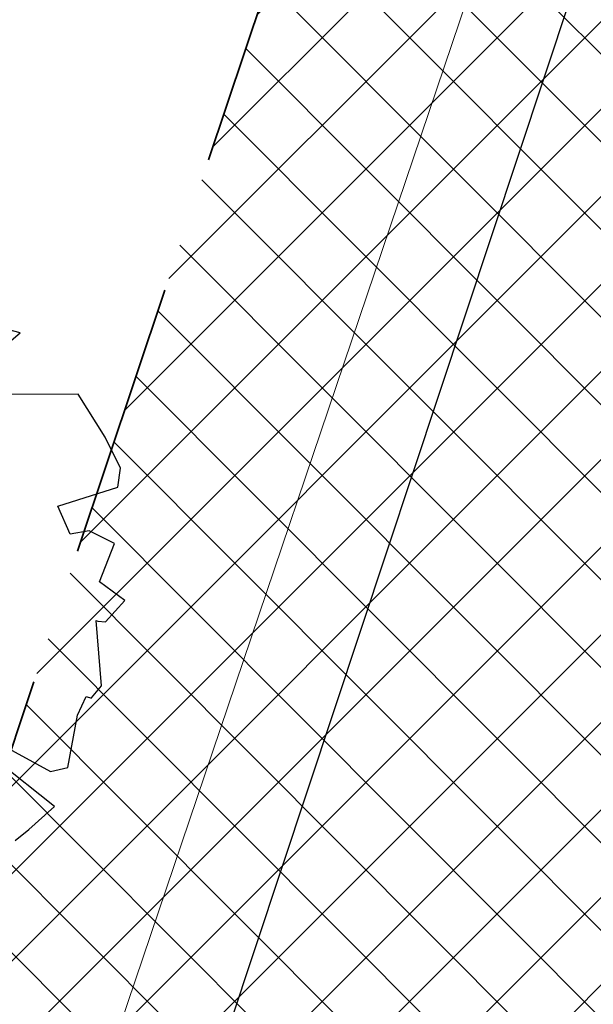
# Model space of a CAD drawing. Header units: metres. Extents: x 6599594 to 6600699, y 5687867 to 5691114.
# Tile 205 of 256: x 6599958.68 to 6599960.76, y 5688901.79 to 5688905.36. Entities that reach past the tile are written whole.
import ezdxf

# ---------------------------------------------------------------- set-up
doc = ezdxf.new("R2010")
doc.units = ezdxf.units.M
doc.header["$MEASUREMENT"] = 0
for name, pattern in [('1', [0]), ('BUG', [1.5, 1, -0.5]), ('GUK', [2, 1.5, -0.5]), ('GUZ', [1, 0.5, -0.5])]:
    doc.linetypes.add(name, pattern=pattern)
for name, color, linetype, lineweight in [('_kolor chodnik', 50, '1', 5), ('_kolor jezdnia', 4, '1', 0), ('_kolor pobocze', 211, '1', 5), ('_kolor zjazdy kostka', 7, '1', 5), ('_kolor ścieżka @ 1', 10, '1', 0), ('_nasadzenia', 72, 'BUG', 30), ('_obrzeze', 10, 'BUG', 35), ('Dzialki', 130, '1', 30), ('Kontury', 252, 'GUK', 9), ('OT_Komunikacja', 7, 'CONTINUOUS', 0), ('Uzytki', 252, 'GUZ', 9)]:
    doc.layers.add(name, color=color, linetype=linetype, lineweight=lineweight)
doc.layers.add('RS-drzewa projektowane', color=7, linetype='CONTINUOUS')
pattern_1 = [(45, (0, 0), (-0.1414213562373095, 0.1414213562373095), []), (135, (0, 0), (-0.1414213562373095, -0.1414213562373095), [])]

# ---------------------------------------------------------------- blocks, each defined once
blk = doc.blocks.new('d2')
at = {"layer": '_nasadzenia'}
for p, q in [((-293017.7984534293, 28215.74964162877), (-293018.0871430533, 28215.82655175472)), ((-293018.1938077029, 28215.40966504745), (-293017.7984534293, 28215.74964162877)), ((-293017.4792267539, 28215.41244162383), (-293018.1938077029, 28215.40966504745)), ((-293017.3314917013, 28215.17728852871), (-293017.4792267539, 28215.41244162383)), ((-293017.2482667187, 28215.00762989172), (-293017.3314917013, 28215.17728852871)), ((-293017.262052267, 28214.90370684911), (-293017.2482667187, 28215.00762989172)), ((-293017.5911168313, 28214.7988722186), (-293017.262052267, 28214.90370684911)), ((-293017.5240193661, 28214.64558719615), (-293017.5911168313, 28214.7988722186)), ((-293017.4198706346, 28214.66431921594), (-293017.5240193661, 28214.64558719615)), ((-293017.2806340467, 28214.59501953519), (-293017.4198706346, 28214.66431921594)), ((-293017.3634804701, 28214.38433277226), (-293017.2806340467, 28214.59501953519)), ((-293017.2244893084, 28214.28252699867), (-293017.3634804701, 28214.38433277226)), ((-293017.3293743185, 28214.16627670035), (-293017.2244893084, 28214.28252699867)), ((-293017.3515251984, 28213.81535557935), (-293017.3813259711, 28214.17316373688)), ((-293017.3813259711, 28214.17316373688), (-293017.3716003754, 28214.16984078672)), ((-293017.3716003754, 28214.16984078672), (-293017.3293743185, 28214.16627670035)), ((-293017.4071456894, 28213.74987151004), (-293017.3515251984, 28213.81535557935)), ((-293018.340181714, 28213.73353405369), (-293017.6313377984, 28213.34606689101)), ((-293017.6100354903, 28213.15411214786), (-293018.340181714, 28213.73353405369)), ((-293017.4827541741, 28213.65378966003), (-293017.4364681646, 28213.75747156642)), ((-293017.4364681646, 28213.75747156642), (-293017.4072913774, 28213.74750271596)), ((-293017.5369146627, 28213.36812186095), (-293017.4827541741, 28213.65378966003)), ((-293017.6313377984, 28213.34606689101), (-293017.5369146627, 28213.36812186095)), ((-293017.7507446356, 28213.02837527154), (-293017.6100354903, 28213.15411214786)), ((-293017.8259620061, 28212.96716830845), (-293017.7507446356, 28213.02837527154))]:
    blk.add_line(p, q, dxfattribs=at)

msp = doc.modelspace()

# ---------------------------------------------------------------- hatches: boundary and pattern name
at = {"layer": '_kolor chodnik'}
h = msp.add_hatch(dxfattribs=at)
h.set_pattern_fill('ANSI37', color=256, scale=1.6)
h.set_pattern_definition(pattern_1)
h.paths.add_polyline_path([(6599849.938171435, 5688542.085872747), (6599852.232147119, 5688548.938742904), (6599853.573135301, 5688548.489851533), (6599853.827082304, 5688549.248475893), (6599851.793849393, 5688549.929093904), (6599849.895278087, 5688548.982823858), (6599847.823506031, 5688542.793750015)])
edge = h.paths.add_edge_path()
edge.add_line((6600018.106075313, 5689087.454911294), (6600022.42781917, 5689091.229234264))
edge.add_line((6600022.42781917, 5689091.229234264), (6600020.233254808, 5689093.742094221))
edge.add_line((6600020.233254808, 5689093.742094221), (6600017.159471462, 5689091.057656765))
edge.add_arc((6600023.275194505, 5689085.385140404), 8.34143334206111, 137.1531558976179, 148.8016577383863)
edge.add_line((6600016.140105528, 5689089.706021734), (6600018.106075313, 5689087.454911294))
h.paths.add_polyline_path([(6600038.501784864, 5689187.59229436), (6600037.906968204, 5689187.700586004), (6600037.638296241, 5689186.224843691), (6600038.240083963, 5689186.115282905)])
h.paths.add_polyline_path([(6600069.098302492, 5689360.276020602), (6600068.321239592, 5689360.413462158), (6600068.064048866, 5689358.936495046), (6600068.836639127, 5689358.799546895)])
h.paths.add_polyline_path([(6600082.393785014, 5689362.950258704), (6600082.941124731, 5689366.103121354), (6600081.481377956, 5689366.361351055), (6600080.923159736, 5689363.210828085)])
h.paths.add_polyline_path([(6600074.022236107, 5689388.065861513), (6600072.983907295, 5689388.249860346), (6600072.723374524, 5689386.772538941), (6600073.760538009, 5689386.588865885)])
h.paths.add_polyline_path([(6600105.602402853, 5689486.45426531), (6600106.738797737, 5689489.760539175), (6600105.28818975, 5689490.281952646), (6600104.132785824, 5689486.965912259)])
h.paths.add_polyline_path([(6600132.519778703, 5689678.737346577), (6600131.636986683, 5689678.922259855), (6600131.330470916, 5689677.453953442), (6600132.212256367, 5689677.269208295)])
h.paths.add_polyline_path([(6600156.649397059, 5689798.7449027), (6600156.48800471, 5689797.95886096), (6600157.450195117, 5689797.757316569), (6600157.615023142, 5689798.542205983)])
h.paths.add_polyline_path([(6600189.055358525, 5689948.643107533), (6600187.902868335, 5689948.884512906), (6600187.600024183, 5689947.417400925), (6600188.748131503, 5689947.176379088)])
edge = h.paths.add_edge_path()
edge.add_line((6600204.459383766, 5690032.969035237), (6600204.153258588, 5690031.227801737))
edge.add_arc((6600202.328347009, 5690027.299936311), 4.331100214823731, 41.853001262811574, 65.08011546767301, ccw=False)
edge.add_arc((6600032.903931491, 5690051.979071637), 174.020003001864, 352.8070218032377, 353.495463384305)
edge.add_arc((6600202.372679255, 5690027.343587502), 5.999999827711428, 55.12102442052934, 69.64815978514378)
edge = h.paths.add_edge_path()
edge.add_line((6600205.046027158, 5690040.265402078), (6600204.972740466, 5690038.483452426))
edge.add_arc((6600203.986269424, 5690044.401803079), 5.999999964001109, 279.4630688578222, 294.9140560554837)
edge.add_line((6600206.513819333, 5690038.960158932), (6600206.607027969, 5690041.030672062))
edge.add_arc((6600203.986269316, 5690044.401803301), 4.270000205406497, 284.3702444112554, 307.86193139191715, ccw=False)
edge = h.paths.add_edge_path()
edge.add_arc((6600203.547470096, 5690044.558759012), 6.446878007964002, 324.43500910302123, 356.20133685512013, ccw=False)
edge.add_arc((6600203.986269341, 5690044.401803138), 6.000000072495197, 323.2169970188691, 357.4193489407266)
h.paths.add_polyline_path([(6600208.910055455, 5690121.713696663), (6600208.146285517, 5690121.748120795), (6600207.125602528, 5690121.794124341), (6600209.971605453, 5690121.665851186)])
edge = h.paths.add_edge_path()
edge.add_line((6600238.769818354, 5690481.648294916), (6600240.338176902, 5690490.87374652))
edge.add_line((6600240.338176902, 5690490.87374652), (6600241.251295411, 5690510.829461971))
edge.add_line((6600241.251295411, 5690510.829461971), (6600239.524022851, 5690510.928942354))
edge.add_line((6600239.524022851, 5690510.928942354), (6600238.633343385, 5690491.167757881))
edge.add_line((6600238.633343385, 5690491.167757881), (6600234.579716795, 5690467.661262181))
edge.add_line((6600234.579716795, 5690467.661262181), (6600234.449796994, 5690464.966873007))
edge.add_arc((6600242.443669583, 5690464.607462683), 8.001948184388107, 177.4256737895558, 268.2543056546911)
edge.add_line((6600242.199903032, 5690456.609228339), (6600242.216657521, 5690457.359274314))
edge.add_line((6600242.216657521, 5690457.359274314), (6600242.305257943, 5690458.836738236))
edge.add_arc((6600242.444504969, 5690464.607952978), 5.772894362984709, 177.0298084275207, 268.6178439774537, ccw=False)
edge.add_line((6600236.679365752, 5690464.907083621), (6600236.951876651, 5690470.95443634))
edge.add_line((6600236.951876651, 5690470.95443634), (6600238.15078669, 5690478.210832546))
edge.add_line((6600238.15078669, 5690478.210832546), (6600238.769818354, 5690481.648294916))
h.paths.add_polyline_path([(6600238.769818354, 5690481.648294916), (6600238.15078669, 5690478.210832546), (6600239.670056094, 5690477.930590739), (6600240.266710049, 5690481.376366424)])
edge = h.paths.add_edge_path()
edge.add_line((6600223.366500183, 5690460.339976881), (6600223.278629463, 5690457.997544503))
edge.add_arc((6600220.967166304, 5690465.656339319), 7.999999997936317, 286.7940807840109, 300.2738222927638)
edge.add_line((6600225.000231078, 5690458.747331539), (6600225.240084, 5690461.623695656))
edge.add_arc((6600221.105749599, 5690465.648640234), 5.76999998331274, 293.06724424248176, 315.7681070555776, ccw=False)
edge = h.paths.add_edge_path()
edge.add_arc((6600220.025145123, 5690444.676291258), 5.770000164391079, 37.996647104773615, 59.94382588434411, ccw=False)
edge.add_line((6600224.572175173, 5690448.22839199), (6600224.817793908, 5690451.081798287))
edge.add_arc((6600220.025145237, 5690444.676291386), 7.999999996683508, 53.19588653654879, 68.15166733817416)
edge.add_line((6600223.00235276, 5690452.101669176), (6600222.91504296, 5690449.670427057))
edge = h.paths.add_edge_path()
edge.add_arc((6600221.105749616, 5690465.648640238), 7.999999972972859, 328.0222308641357, 357.0132597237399)
edge.add_line((6600229.094882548, 5690465.23180147), (6600229.218816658, 5690467.593604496))
edge.add_line((6600229.218816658, 5690467.593604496), (6600228.218919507, 5690467.645774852))
edge.add_line((6600228.218919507, 5690467.645774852), (6600227.891778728, 5690461.411918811))
h.paths.add_polyline_path([(6600200.980142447, 5690012.236744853), (6600202.317278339, 5690011.956662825), (6600202.522293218, 5690012.935421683), (6600201.182321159, 5690013.216097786)])
h.paths.add_polyline_path([(6600196.457878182, 5689983.98337835), (6600195.202332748, 5689984.246370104), (6600194.899091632, 5689982.777335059), (6600196.150355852, 5689982.515240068)])
edge = h.paths.add_edge_path()
edge.add_line((6600112.305909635, 5689517.991018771), (6600112.691041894, 5689519.807934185))
edge.add_line((6600112.691041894, 5689519.807934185), (6600113.245521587, 5689522.423769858))
edge.add_line((6600113.245521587, 5689522.423769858), (6600111.553124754, 5689522.782507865))
edge.add_line((6600111.553124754, 5689522.782507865), (6600107.405864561, 5689503.21722655))
edge.add_line((6600107.405864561, 5689503.21722655), (6600099.494506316, 5689480.361667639))
edge.add_line((6600099.494506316, 5689480.361667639), (6600099.182814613, 5689478.891218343))
edge.add_arc((6600107.008997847, 5689477.232359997), 8.000059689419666, 168.0325629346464, 257.7529108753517)
edge.add_line((6600105.311960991, 5689469.414366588), (6600105.784990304, 5689471.593619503))
edge.add_arc((6600107.008927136, 5689477.232314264), 5.769999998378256, 168.0321375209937, 257.7533362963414, ccw=False)
edge.add_line((6600101.364343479, 5689478.42879883), (6600101.647245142, 5689479.76342708))
edge.add_line((6600101.647245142, 5689479.76342708), (6600104.132785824, 5689486.965912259))
edge.add_line((6600104.132785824, 5689486.965912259), (6600105.28818975, 5689490.281952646))
edge.add_line((6600105.28818975, 5689490.281952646), (6600108.240043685, 5689498.809726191))
edge.add_line((6600108.240043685, 5689498.809726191), (6600112.305909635, 5689517.991018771))
h.paths.add_polyline_path([(6600136.009573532, 5689645.499114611), (6600138.333647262, 5689645.012304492), (6600138.661671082, 5689646.578318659), (6600134.869459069, 5689647.372651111)])
at = {"layer": '_kolor jezdnia'}
h = msp.add_hatch(dxfattribs=at)
h.set_pattern_fill('ANSI37', color=4, scale=3.5)
h.set_pattern_definition([(45, (0, 0), (-0.3093592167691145, 0.3093592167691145), []), (135, (0, 0), (-0.3093592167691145, -0.3093592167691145), [])])
edge = h.paths.add_edge_path()
edge.add_line((6599833.066047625, 5688539.933393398), (6599850.649511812, 5688527.983462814))
edge.add_arc((6599857.337592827, 5688536.653968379), 10.95025544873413, 169.5012687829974, 232.3548431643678, ccw=False)
edge.add_arc((6599858.085851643, 5688536.618142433), 11.69295282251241, 162.2507788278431, 169.9967502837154, ccw=False)
edge.add_line((6599846.949484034, 5688540.182754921), (6599847.823506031, 5688542.793750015))
edge.add_line((6599847.823506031, 5688542.793750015), (6599849.895278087, 5688548.982823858))
edge.add_line((6599849.895278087, 5688548.982823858), (6599852.434748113, 5688556.56906746))
edge.add_line((6599852.434748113, 5688556.56906746), (6599928.48625871, 5688783.760284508))
edge.add_line((6599928.48625871, 5688783.760284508), (6599931.025728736, 5688791.34652811))
edge.add_line((6599931.025728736, 5688791.34652811), (6599996.657773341, 5688987.411326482))
edge.add_line((6599996.657773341, 5688987.411326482), (6599999.197243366, 5688994.997570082))
edge.add_line((6599999.197243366, 5688994.997570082), (6600021.930100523, 5689062.908193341))
edge.add_line((6600021.930100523, 5689062.908193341), (6600017.620224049, 5689067.371531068))
edge.add_line((6600017.620224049, 5689067.371531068), (6600016.714558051, 5689064.654078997))
edge.add_line((6600016.714558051, 5689064.654078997), (6600012.423620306, 5689051.835617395))
edge.add_line((6600012.423620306, 5689051.835617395), (6600009.884150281, 5689044.249373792))
edge.add_line((6600009.884150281, 5689044.249373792), (6599977.53516164, 5688947.612159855))
edge.add_line((6599977.53516164, 5688947.612159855), (6599974.995691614, 5688940.025916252))
edge.add_line((6599974.995691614, 5688940.025916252), (6599942.096912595, 5688841.746295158))
edge.add_line((6599942.096912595, 5688841.746295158), (6599939.557442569, 5688834.160051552))
edge.add_line((6599939.557442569, 5688834.160051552), (6599882.679288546, 5688664.246042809))
edge.add_line((6599882.679288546, 5688664.246042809), (6599880.139818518, 5688656.659799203))
edge.add_line((6599880.139818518, 5688656.659799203), (6599852.46454386, 5688573.984527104))
edge.add_line((6599852.46454386, 5688573.984527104), (6599842.470137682, 5688544.127903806))
edge.add_arc((6599835.706422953, 5688546.652910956), 7.219660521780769, 248.5480913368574, 339.52856074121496, ccw=False)
h.paths.add_polyline_path([(6600044.653202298, 5689172.271628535), (6600046.276244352, 5689181.431901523), (6600047.759199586, 5689189.801539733), (6600051.0603021, 5689208.432603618), (6600052.368792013, 5689215.817578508), (6600054.808584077, 5689229.587499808), (6600056.11707399, 5689236.972474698), (6600057.346666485, 5689243.912161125), (6600058.655146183, 5689251.297078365), (6600058.831439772, 5689252.292060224), (6600060.098987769, 5689259.445963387), (6600060.139929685, 5689259.677035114), (6600061.407468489, 5689266.830886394), (6600072.329030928, 5689328.470998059), (6600073.637511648, 5689335.855921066), (6600077.337304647, 5689356.73715072), (6600078.820259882, 5689365.106788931), (6600081.142794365, 5689378.214921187), (6600082.538516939, 5689386.092227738), (6600095.187867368, 5689457.483787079), (6600091.082877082, 5689465.8405575), (6600089.043088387, 5689454.328211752), (6600087.870641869, 5689447.711051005), (6600087.560133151, 5689445.958573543), (6600086.562151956, 5689440.326076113), (6600082.433200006, 5689417.022719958), (6600080.95024477, 5689408.65308175), (6600077.202698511, 5689387.502337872), (6600075.719743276, 5689379.132699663), (6600073.469199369, 5689366.430874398), (6600071.986244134, 5689358.061236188), (6600069.98686466, 5689346.776955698), (6600068.591142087, 5689338.899649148), (6600065.559290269, 5689321.78820693), (6600064.163567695, 5689313.910900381), (6600059.719426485, 5689288.828650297), (6600058.323703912, 5689280.951343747), (6600057.563846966, 5689276.662793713), (6600056.168124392, 5689268.785487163), (6600054.804920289, 5689261.091711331), (6600053.409197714, 5689253.21440478), (6600053.264817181, 5689252.399536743), (6600051.869094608, 5689244.522230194), (6600051.183555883, 5689240.653124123), (6600049.787833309, 5689232.775817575), (6600046.593849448, 5689214.749319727), (6600045.198126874, 5689206.872013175), (6600044.41754409, 5689202.466488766), (6600042.934588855, 5689194.096850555), (6600036.429952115, 5689157.38538759), (6600034.946996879, 5689149.01574938), (6600030.579776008, 5689124.367629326), (6600027.529365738, 5689107.151445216), (6600024.895072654, 5689094.014582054), (6600030.583685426, 5689094.264316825), (6600032.945013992, 5689106.191885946), (6600043.170247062, 5689163.901990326)])
edge = h.paths.add_edge_path()
edge.add_line((6600111.106812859, 5689535.144351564), (6600111.256844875, 5689535.85214863))
edge.add_line((6600111.256844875, 5689535.85214863), (6600112.915748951, 5689543.678261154))
edge.add_line((6600112.915748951, 5689543.678261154), (6600117.304772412, 5689564.384094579))
edge.add_line((6600117.304772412, 5689564.384094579), (6600119.067357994, 5689572.699339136))
edge.add_line((6600119.067357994, 5689572.699339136), (6600120.087667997, 5689577.512794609))
edge.add_line((6600120.087667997, 5689577.512794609), (6600121.642890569, 5689584.849775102))
edge.add_line((6600121.642890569, 5689584.849775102), (6600128.436769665, 5689616.900852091))
edge.add_line((6600128.436769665, 5689616.900852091), (6600129.991992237, 5689624.237832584))
edge.add_line((6600129.991992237, 5689624.237832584), (6600132.660554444, 5689636.827148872))
edge.add_line((6600132.660554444, 5689636.827148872), (6600133.208838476, 5689639.444704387))
edge.add_line((6600133.208838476, 5689639.444704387), (6600134.848957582, 5689647.274775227))
edge.add_line((6600134.848957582, 5689647.274775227), (6600138.97649476, 5689666.979995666))
edge.add_line((6600138.97649476, 5689666.979995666), (6600140.51410642, 5689674.320687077))
edge.add_line((6600140.51410642, 5689674.320687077), (6600145.209128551, 5689696.735129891))
edge.add_line((6600145.209128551, 5689696.735129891), (6600146.746740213, 5689704.075821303))
edge.add_line((6600146.746740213, 5689704.075821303), (6600151.462308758, 5689726.588354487))
edge.add_line((6600151.462308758, 5689726.588354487), (6600152.999920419, 5689733.929045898))
edge.add_line((6600152.999920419, 5689733.929045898), (6600155.244070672, 5689744.642813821))
edge.add_line((6600155.244070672, 5689744.642813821), (6600156.781682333, 5689751.983505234))
edge.add_line((6600156.781682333, 5689751.983505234), (6600161.635515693, 5689775.156126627))
edge.add_line((6600161.635515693, 5689775.156126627), (6600163.378142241, 5689783.475576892))
edge.add_line((6600163.378142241, 5689783.475576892), (6600163.850769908, 5689785.731942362))
edge.add_line((6600163.850769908, 5689785.731942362), (6600167.028500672, 5689800.902704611))
edge.add_line((6600167.028500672, 5689800.902704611), (6600179.49088801, 5689860.399222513))
edge.add_line((6600179.49088801, 5689860.399222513), (6600181.233514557, 5689868.718672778))
edge.add_line((6600181.233514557, 5689868.718672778), (6600181.84713393, 5689871.648144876))
edge.add_line((6600181.84713393, 5689871.648144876), (6600183.384745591, 5689878.988836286))
edge.add_line((6600183.384745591, 5689878.988836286), (6600184.935818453, 5689886.393792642))
edge.add_line((6600184.935818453, 5689886.393792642), (6600186.575937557, 5689894.223863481))
edge.add_line((6600186.575937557, 5689894.223863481), (6600194.05133812, 5689929.912074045))
edge.add_line((6600194.05133812, 5689929.912074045), (6600195.691457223, 5689937.742144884))
edge.add_line((6600195.691457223, 5689937.742144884), (6600202.915799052, 5689972.231779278))
edge.add_line((6600202.915799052, 5689972.231779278), (6600204.555918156, 5689980.061850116))
edge.add_line((6600204.555918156, 5689980.061850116), (6600206.062781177, 5689987.255744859))
edge.add_line((6600206.062781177, 5689987.255744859), (6600207.702900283, 5689995.085815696))
edge.add_line((6600207.702900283, 5689995.085815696), (6600210.232559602, 5690007.162628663))
edge.add_line((6600210.232559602, 5690007.162628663), (6600211.694938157, 5690014.144150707))
edge.add_arc((6600028.177652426, 5690052.584442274), 187.5000004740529, 348.1696294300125, 357.4195276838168)
edge.add_line((6600215.487522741, 5690044.142720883), (6600208.310270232, 5690026.480446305))
edge.add_arc((6600032.903933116, 5690051.97907145), 177.2500013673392, 348.1696294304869, 351.7289130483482, ccw=False)
edge.add_line((6600206.38894146, 5690015.640182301), (6600205.966941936, 5690013.625519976))
edge.add_line((6600205.966941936, 5690013.625519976), (6600204.326822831, 5690005.795449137))
edge.add_line((6600204.326822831, 5690005.795449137), (6600197.076961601, 5689971.183982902))
edge.add_line((6600197.076961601, 5689971.183982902), (6600195.334335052, 5689962.864532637))
edge.add_line((6600195.334335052, 5689962.864532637), (6600193.44722506, 5689953.855305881))
edge.add_line((6600193.44722506, 5689953.855305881), (6600191.909227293, 5689946.512771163))
edge.add_line((6600191.909227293, 5689946.512771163), (6600185.496844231, 5689915.899498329))
edge.add_line((6600185.496844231, 5689915.899498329), (6600183.856521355, 5689908.068454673))
edge.add_line((6600183.856521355, 5689908.068454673), (6600182.066605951, 5689899.523243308))
edge.add_line((6600182.066605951, 5689899.523243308), (6600180.32407057, 5689891.204228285))
edge.add_line((6600180.32407057, 5689891.204228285), (6600174.320344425, 5689862.541919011))
edge.add_line((6600174.320344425, 5689862.541919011), (6600172.577809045, 5689854.222903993))
edge.add_line((6600172.577809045, 5689854.222903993), (6600163.663810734, 5689811.666703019))
edge.add_line((6600163.663810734, 5689811.666703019), (6600162.023782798, 5689803.837067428))
edge.add_line((6600162.023782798, 5689803.837067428), (6600160.924220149, 5689798.587659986))
edge.add_line((6600160.924220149, 5689798.587659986), (6600159.279208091, 5689790.734229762))
edge.add_line((6600159.279208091, 5689790.734229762), (6600157.107250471, 5689780.365115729))
edge.add_line((6600157.107250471, 5689780.365115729), (6600155.462238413, 5689772.511685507))
edge.add_line((6600155.462238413, 5689772.511685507), (6600153.380318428, 5689762.572418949))
edge.add_line((6600153.380318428, 5689762.572418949), (6600151.735124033, 5689754.718118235))
edge.add_line((6600151.735124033, 5689754.718118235), (6600148.586504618, 5689739.686336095))
edge.add_line((6600148.586504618, 5689739.686336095), (6600146.885007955, 5689731.563243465))
edge.add_line((6600146.885007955, 5689731.563243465), (6600141.75088822, 5689707.052510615))
edge.add_line((6600141.75088822, 5689707.052510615), (6600140.110896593, 5689699.223048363))
edge.add_line((6600140.110896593, 5689699.223048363), (6600133.483561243, 5689667.583574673))
edge.add_line((6600133.483561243, 5689667.583574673), (6600131.860394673, 5689659.834436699))
edge.add_line((6600131.860394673, 5689659.834436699), (6600131.740984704, 5689659.26436315))
edge.add_line((6600131.740984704, 5689659.26436315), (6600130.117814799, 5689651.515209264))
edge.add_line((6600130.117814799, 5689651.515209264), (6600127.27873359, 5689637.961189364))
edge.add_line((6600127.27873359, 5689637.961189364), (6600126.924568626, 5689636.290366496))
edge.add_line((6600126.924568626, 5689636.290366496), (6600125.166244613, 5689627.995226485))
edge.add_line((6600125.166244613, 5689627.995226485), (6600118.009503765, 5689594.232298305))
edge.add_line((6600118.009503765, 5689594.232298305), (6600116.25117975, 5689585.937158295))
edge.add_line((6600116.25117975, 5689585.937158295), (6600113.665314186, 5689573.737975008))
edge.add_line((6600113.665314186, 5689573.737975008), (6600111.898534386, 5689565.402943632))
edge.add_line((6600111.898534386, 5689565.402943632), (6600104.889982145, 5689532.339115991))
edge.add_line((6600104.889982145, 5689532.339115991), (6600103.22663594, 5689524.492047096))
edge.add_line((6600103.22663594, 5689524.492047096), (6600096.623876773, 5689493.342605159))
edge.add_line((6600096.623876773, 5689493.342605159), (6600094.968986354, 5689485.535427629))
edge.add_line((6600094.968986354, 5689485.535427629), (6600094.300101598, 5689482.379870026))
edge.add_line((6600094.300101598, 5689482.379870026), (6600099.182814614, 5689478.891218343))
edge.add_line((6600099.182814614, 5689478.891218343), (6600099.494506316, 5689480.361667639))
edge.add_line((6600099.494506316, 5689480.361667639), (6600111.106812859, 5689535.144351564))
edge = h.paths.add_edge_path()
edge.add_arc((6600239.213891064, 5690851.400367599), 10.00000000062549, -2.8342403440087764, 76.13703556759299, ccw=False)
edge.add_line((6600249.201658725, 5690850.905901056), (6600249.082723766, 5690848.503524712))
edge.add_line((6600249.082723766, 5690848.503524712), (6600247.016487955, 5690806.767468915))
edge.add_line((6600247.016487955, 5690806.767468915), (6600246.092398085, 5690789.152178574))
edge.add_line((6600246.092398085, 5690789.152178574), (6600233.768116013, 5690572.015170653))
edge.add_line((6600233.768116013, 5690572.015170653), (6600228.959056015, 5690465.296202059))
edge.add_line((6600228.959056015, 5690465.296202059), (6600234.588724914, 5690465.017134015))
edge.add_line((6600234.588724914, 5690465.017134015), (6600239.262540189, 5690571.767576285))
edge.add_line((6600239.262540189, 5690571.767576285), (6600252.50503885, 5690806.400146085))
edge.add_line((6600252.50503885, 5690806.400146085), (6600254.569211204, 5690848.094521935))
edge.add_arc((6600262.559425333, 5690847.6989487), 7.999999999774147, 76.13703557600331, 177.1657596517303, ccw=False)
edge.add_line((6600264.476229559, 5690855.465921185), (6600241.609896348, 5690861.109083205))
edge = h.paths.add_edge_path()
edge.add_line((6600250.031475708, 5690451.625307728), (6600250.231741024, 5690455.772579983))
edge.add_line((6600250.231741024, 5690455.772579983), (6600246.257763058, 5690456.417303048))
edge.add_line((6600246.257763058, 5690456.417303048), (6600242.171761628, 5690456.61060902))
edge.add_arc((6600242.563100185, 5690464.586983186), 7.985968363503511, 176.9123644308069, 267.1911945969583, ccw=False)
edge.add_line((6600234.588724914, 5690465.017134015), (6600228.959056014, 5690465.296202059))
edge.add_arc((6600220.965133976, 5690465.657286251), 8.002072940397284, 267.8289300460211, 357.413716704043, ccw=False)
edge.add_line((6600220.661989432, 5690457.660957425), (6600212.406915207, 5690458.119572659))
edge.add_line((6600212.406915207, 5690458.119572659), (6600208.431872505, 5690457.817501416))
edge.add_line((6600208.431872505, 5690457.817501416), (6600208.233912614, 5690454.548331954))
edge.add_line((6600208.233912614, 5690454.548331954), (6600212.129565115, 5690453.127270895))
edge.add_line((6600212.129565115, 5690453.127270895), (6600218.640548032, 5690452.76554962))
edge.add_line((6600218.640548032, 5690452.76554962), (6600216.486747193, 5690452.885205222))
edge.add_line((6600216.486747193, 5690452.885205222), (6600220.468905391, 5690452.663974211))
edge.add_arc((6600220.025145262, 5690444.676291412), 7.99999997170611, -0.3386579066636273, 86.8201700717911, ccw=False)
edge.add_line((6600228.025005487, 5690444.629006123), (6600227.803602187, 5690439.649256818))
edge.add_line((6600227.803602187, 5690439.649256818), (6600226.885525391, 5690435.936828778))
edge.add_line((6600226.885525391, 5690435.936828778), (6600225.534849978, 5690405.967249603))
edge.add_line((6600225.534849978, 5690405.967249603), (6600226.115199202, 5690402.187514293))
edge.add_line((6600226.115199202, 5690402.187514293), (6600213.445139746, 5690121.008786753))
edge.add_line((6600213.445139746, 5690121.008786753), (6600213.352800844, 5690118.960058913))
edge.add_line((6600213.352800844, 5690118.960058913), (6600209.980184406, 5690044.131649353))
edge.add_arc((6600203.98626942, 5690044.401803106), 5.999999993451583, 257.4162346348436, 357.41934921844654, ccw=False)
edge.add_line((6600202.679069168, 5690038.545931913), (6600201.589735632, 5690033.666039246))
edge.add_line((6600201.589735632, 5690033.666039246), (6600203.67987942, 5690033.199458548))
edge.add_arc((6600202.372679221, 5690027.343587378), 5.999999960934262, -8.27108729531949, 77.41623506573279, ccw=False)
edge.add_line((6600208.310270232, 5690026.480446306), (6600215.487522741, 5690044.142720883))
edge.add_line((6600215.487522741, 5690044.142720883), (6600216.199687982, 5690059.9446614))
edge.add_line((6600216.199687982, 5690059.9446614), (6600216.537356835, 5690067.437056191))
edge.add_line((6600216.537356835, 5690067.437056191), (6600223.893528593, 5690230.66011469))
edge.add_line((6600223.893528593, 5690230.66011469), (6600224.231197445, 5690238.152509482))
edge.add_line((6600224.231197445, 5690238.152509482), (6600233.507835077, 5690443.987992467))
edge.add_arc((6600241.499722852, 5690443.627812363), 7.999999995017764, 87.29208981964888, 177.4195277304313, ccw=False)
edge.add_line((6600241.877677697, 5690451.618879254), (6600246.021541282, 5690451.422886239))
edge.add_line((6600246.021541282, 5690451.422886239), (6600246.427694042, 5690451.44338883))
edge.add_line((6600246.427694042, 5690451.44338883), (6600246.79397003, 5690451.461878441))
edge.add_line((6600246.79397003, 5690451.461878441), (6600250.031475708, 5690451.625307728))
edge = h.paths.add_edge_path()
edge.add_line((6600007.33756506, 5689086.20374581), (6600006.980466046, 5689080.740822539))
edge.add_line((6600006.980466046, 5689080.740822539), (6600007.229745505, 5689080.720859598))
edge.add_line((6600007.229745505, 5689080.720859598), (6600008.093335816, 5689080.601653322))
edge.add_line((6600008.093335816, 5689080.601653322), (6600008.702681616, 5689080.53831051))
edge.add_arc((6600008.140193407, 5689070.554142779), 9.999999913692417, -18.557800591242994, 86.77547804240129, ccw=False)
edge.add_line((6600017.620224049, 5689067.371531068), (6600021.930100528, 5689062.908193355))
edge.add_arc((6599734.83819726, 5689159.011261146), 302.7499967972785, 341.4922000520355, 343.8640860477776)
edge.add_arc((6600034.895369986, 5689072.315877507), 9.581213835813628, 98.63328270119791, 164.5273290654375, ccw=False)
edge.add_line((6600033.457137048, 5689081.788529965), (6600033.832640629, 5689081.798737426))
edge.add_line((6600033.832640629, 5689081.798737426), (6600034.422462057, 5689082.05700874))
edge.add_line((6600034.422462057, 5689082.05700874), (6600036.833623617, 5689082.139040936))
edge.add_line((6600036.833623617, 5689082.139040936), (6600036.730225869, 5689087.148851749))
edge.add_line((6600036.730225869, 5689087.148851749), (6600036.579860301, 5689087.134303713))
edge.add_arc((6600036.479565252, 5689093.136286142), 6.002820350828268, 169.1687651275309, 270.9573417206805, ccw=False)
edge.add_line((6600030.583685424, 5689094.264316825), (6600024.895072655, 5689094.014582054))
edge.add_arc((6600015.200558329, 5689096.162123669), 9.929528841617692, 271.0943432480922, 347.5094668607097, ccw=False)
edge.add_arc((6600014.909438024, 5689089.646776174), 3.446070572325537, 264.4236009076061, 278.0194998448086, ccw=False)
edge.add_line((6600014.574573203, 5689086.217014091), (6600014.299554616, 5689086.232508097))
edge.add_line((6600014.299554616, 5689086.232508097), (6600010.474232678, 5689086.448019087))
edge.add_line((6600010.474232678, 5689086.448019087), (6600007.33756506, 5689086.20374581))
edge = h.paths.add_edge_path()
edge.add_line((6600105.490725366, 5689463.953528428), (6600106.927559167, 5689464.047234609))
edge.add_line((6600106.927559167, 5689464.047234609), (6600107.835, 5689468.66))
edge.add_line((6600107.835, 5689468.66), (6600105.311960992, 5689469.414366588))
edge.add_arc((6600107.008997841, 5689477.232359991), 8.000059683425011, 168.0325628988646, 257.75291091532, ccw=False)
edge.add_line((6600099.182814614, 5689478.891218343), (6600094.300101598, 5689482.379870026))
edge.add_arc((6600586.245114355, 5689378.104238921), 502.8750369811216, 168.032376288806, 169.9522165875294)
edge.add_line((6600091.082877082, 5689465.8405575), (6600095.187867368, 5689457.483787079))
edge.add_arc((6600103.065173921, 5689456.088064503), 8.000000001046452, 77.7533362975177, 169.9524553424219, ccw=False)
edge.add_line((6600104.762140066, 5689463.906012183), (6600105.490725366, 5689463.953528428))
at = {"layer": '_kolor pobocze'}
h = msp.add_hatch(dxfattribs=at)
h.set_pattern_fill('ANSI37', color=256, scale=1.6)
h.set_pattern_definition(pattern_1)
edge = h.paths.add_edge_path()
edge.add_line((6600035.926965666, 5689101.569442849), (6600036.046865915, 5689102.311543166))
edge.add_arc((6600058.171848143, 5689233.778275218), 133.3154772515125, 259.4578941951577, 260.4470163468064, ccw=False)
edge.add_line((6600033.780707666, 5689102.713067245), (6600032.142559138, 5689101.847662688))
edge.add_arc((6599734.838175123, 5689159.011266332), 302.7500195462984, 347.6801154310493, 349.11639019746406, ccw=False)
edge.add_arc((6600036.478170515, 5689093.133441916), 6.000000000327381, 167.68011541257, 271.5571101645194)
edge.add_line((6600036.64121064, 5689087.1356575), (6600036.730491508, 5689087.137804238))
edge.add_line((6600036.730491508, 5689087.137804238), (6600036.712463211, 5689087.887583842))
edge.add_line((6600036.712463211, 5689087.887583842), (6600036.559840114, 5689087.884077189))
edge.add_arc((6600036.482532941, 5689093.14290691), 5.259397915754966, 170.6455005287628, 270.8422131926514, ccw=False)
edge.add_arc((6600545.796425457, 5688991.216220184), 524.6691769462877, 167.9170060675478, 168.7028219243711, ccw=False)
edge.add_line((6600032.751078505, 5689101.044345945), (6600034.011432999, 5689101.917298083))
edge.add_line((6600034.011432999, 5689101.917298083), (6600035.926965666, 5689101.569442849))
edge = h.paths.add_edge_path()
edge.add_line((6600002.828843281, 5688994.032881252), (6600003.066918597, 5688994.74409159))
edge.add_line((6600003.066918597, 5688994.74409159), (6600001.227880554, 5688995.359703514))
edge.add_line((6600001.227880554, 5688995.359703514), (6600000.55876659, 5688996.702196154))
edge.add_line((6600000.55876659, 5688996.702196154), (6600022.641310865, 5689062.67011804))
edge.add_arc((6599734.838193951, 5689159.011262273), 303.5000002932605, 341.4922000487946, 343.8640860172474)
edge.add_arc((6600035.267451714, 5689072.092773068), 9.250000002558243, 91.55711016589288, 163.8640860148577, ccw=False)
edge.add_line((6600035.016098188, 5689081.339357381), (6600036.868703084, 5689081.389717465))
edge.add_line((6600036.868703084, 5689081.389717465), (6600036.850674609, 5689082.139504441))
edge.add_line((6600036.850674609, 5689082.139504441), (6600034.99571817, 5689082.089080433))
edge.add_arc((6600035.267451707, 5689072.092773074), 9.999999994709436, 91.55711014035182, 163.8640860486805)
edge.add_arc((6599734.838192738, 5689159.011262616), 302.7500015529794, 341.4922000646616, 343.8640860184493, ccw=False)
edge.add_line((6600021.930100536, 5689062.908193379), (6599999.748942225, 5688996.645678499))
edge.add_line((6599999.748942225, 5688996.645678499), (6600000.695212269, 5688994.747107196))
edge.add_line((6600000.695212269, 5688994.747107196), (6600002.828843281, 5688994.032881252))
h.paths.add_polyline_path([(6599971.7492186, 5688907.297112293), (6599971.084233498, 5688908.631320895), (6599997.822068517, 5688988.526766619), (6599999.164561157, 5688989.195880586), (6600001.003599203, 5688988.580268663), (6600001.241674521, 5688989.291479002), (6599999.108043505, 5688990.005704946), (6599997.209472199, 5688989.059434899), (6599970.270280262, 5688908.583087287), (6599971.216550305, 5688906.684515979), (6599973.350181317, 5688905.970290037), (6599973.588256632, 5688906.681500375)])
h.paths.add_polyline_path([(6599932.504667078, 5688790.060553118), (6599931.835553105, 5688791.403045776), (6599968.343406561, 5688900.4641754), (6599969.685899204, 5688901.133289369), (6599971.524937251, 5688900.517677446), (6599971.763012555, 5688901.228887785), (6599969.629381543, 5688901.94311373), (6599967.730810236, 5688900.996843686), (6599931.025728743, 5688791.34652811), (6599931.971998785, 5688789.447956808), (6599934.105629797, 5688788.73373086), (6599934.343705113, 5688789.4449412)])
at = {"layer": '_kolor zjazdy kostka'}
h = msp.add_hatch(dxfattribs=at)
h.set_pattern_fill('ANSI37', color=256, scale=1.6)
h.set_pattern_definition(pattern_1)
h.paths.add_polyline_path([(6600244.137440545, 5690813.934732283), (6600242.369522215, 5690814.022127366), (6600242.097568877, 5690808.528921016), (6600243.865482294, 5690808.441426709)])
h.paths.add_polyline_path([(6600247.012128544, 5690806.679412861), (6600247.442736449, 5690815.377295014), (6600247.393289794, 5690814.378518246), (6600247.113277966, 5690808.722537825)])
h.paths.add_polyline_path([(6600242.297085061, 5690788.088808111), (6600240.958726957, 5690788.155683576), (6600240.648818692, 5690782.664569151), (6600241.987258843, 5690782.599147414)])
h.paths.add_polyline_path([(6600245.558275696, 5690780.919298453), (6600246.037231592, 5690789.405686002), (6600244.985820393, 5690788.453468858), (6600244.612601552, 5690781.981345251)])
h.paths.add_polyline_path([(6600241.348405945, 5690723.711515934), (6600242.272017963, 5690722.691689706), (6600242.749709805, 5690731.155680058), (6600241.698138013, 5690730.203317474), (6600241.472690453, 5690726.27550499)])
h.paths.add_polyline_path([(6600225.772794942, 5690394.589141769), (6600224.731429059, 5690393.637598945), (6600224.461246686, 5690387.644646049), (6600225.412923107, 5690386.603142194)])
h.paths.add_polyline_path([(6600223.012390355, 5690333.280720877), (6600223.372595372, 5690341.272607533), (6600222.32835346, 5690340.318436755), (6600222.058239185, 5690334.324941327)])
h.paths.add_polyline_path([(6600215.496388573, 5690166.390602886), (6600215.856593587, 5690174.382489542), (6600214.812834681, 5690173.428760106), (6600214.542018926, 5690167.435062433)])
h.paths.add_polyline_path([(6600212.446537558, 5690121.053392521), (6600213.399499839, 5690120.010473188), (6600213.788744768, 5690128.503024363), (6600212.745135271, 5690127.54943145)])
h.paths.add_polyline_path([(6600209.977420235, 5690121.665589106), (6600210.225142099, 5690127.162117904), (6600207.346107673, 5690127.291879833), (6600207.119593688, 5690121.794395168)])
h.paths.add_polyline_path([(6600207.950178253, 5690070.725854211), (6600204.880846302, 5690070.828947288), (6600204.643784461, 5690065.333808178), (6600207.702521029, 5690065.204598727)])
h.paths.add_polyline_path([(6600200.981479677, 5690012.236464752), (6600199.969248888, 5690007.339980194), (6600201.282587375, 5690007.064882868), (6600202.31726072, 5690011.956666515)])
h.paths.add_polyline_path([(6600193.613960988, 5689970.406358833), (6600192.398010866, 5689970.660657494), (6600191.286205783, 5689965.274578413), (6600192.486379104, 5689965.023185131)])
h.paths.add_polyline_path([(6600189.061271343, 5689948.671423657), (6600189.98413328, 5689953.050774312), (6600188.818902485, 5689953.32186217), (6600187.908781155, 5689948.91282903)])
h.paths.add_polyline_path([(6600180.976201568, 5689915.317449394), (6600179.952861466, 5689910.421322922), (6600181.008474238, 5689910.200199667), (6600182.033843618, 5689915.09540201)])
h.paths.add_polyline_path([(6600176.508279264, 5689893.538690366), (6600177.476023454, 5689893.335973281), (6600178.603605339, 5689898.719146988), (6600177.636002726, 5689898.922290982)])
h.paths.add_polyline_path([(6600179.28182965, 5689859.401159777), (6600180.522246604, 5689860.211927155), (6600181.057490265, 5689860.561775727), (6600183.598022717, 5689860.029600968), (6600184.726606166, 5689865.412570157), (6600182.186324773, 5689865.943033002), (6600181.604764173, 5689866.832779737), (6600181.024456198, 5689867.720610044)])
h.paths.add_polyline_path([(6600160.200810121, 5689810.862606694), (6600159.232772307, 5689811.065842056), (6600158.207991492, 5689806.171529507), (6600159.175735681, 5689805.968812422)])
h.paths.add_polyline_path([(6600156.49391753, 5689797.987177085), (6600155.463416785, 5689793.068691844), (6600156.431160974, 5689792.865974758), (6600157.461419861, 5689797.784520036)])
edge = h.paths.add_edge_path()
edge.add_arc((6600173.111981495, 5689800.679690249), 5.999999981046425, 204.673115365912, 239.5411154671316, ccw=False)
edge.add_arc((6600173.162096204, 5689800.685330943), 6.047914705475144, 168.3203586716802, 204.5234866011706, ccw=False)
edge.add_line((6600167.239404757, 5689801.9096668), (6600163.651667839, 5689784.781499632))
edge.add_arc((6600169.524220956, 5689783.551410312), 5.999999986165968, 139.2146049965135, 168.1696294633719, ccw=False)
edge.add_arc((6600169.524220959, 5689783.551410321), 5.999999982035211, 96.80962310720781, 139.2146050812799, ccw=False)
edge.add_line((6600168.812796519, 5689789.509083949), (6600170.070461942, 5689795.507731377))
h.paths.add_polyline_path([(6600163.526364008, 5689776.866746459), (6600166.051243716, 5689776.337874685), (6600167.179826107, 5689781.720838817), (6600164.653945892, 5689782.249920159), (6600163.941148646, 5689783.340449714), (6600163.493329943, 5689784.025580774), (6600161.750703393, 5689775.706130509), (6600162.438017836, 5689776.155376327)])
h.paths.add_polyline_path([(6600152.614191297, 5689774.643430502), (6600153.639138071, 5689779.536616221), (6600152.646757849, 5689779.744928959), (6600151.646447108, 5689774.846147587)])
h.paths.add_polyline_path([(6600150.121074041, 5689767.466820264), (6600148.177624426, 5689758.16795459), (6600149.115997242, 5689757.971390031), (6600151.066362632, 5689767.268392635)])
h.paths.add_polyline_path([(6600142.970741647, 5689739.332500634), (6600141.888449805, 5689734.142420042), (6600144.036614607, 5689733.695518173), (6600145.123068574, 5689738.882330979)])
h.paths.add_polyline_path([(6600136.256357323, 5689701.052153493), (6600137.154085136, 5689700.864096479), (6600138.287960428, 5689706.274871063), (6600137.386492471, 5689706.464182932)])
h.paths.add_polyline_path([(6600130.081494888, 5689667.099389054), (6600129.212847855, 5689667.281639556), (6600128.083282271, 5689661.898895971), (6600128.953953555, 5689661.716447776)])
h.paths.add_polyline_path([(6600128.397394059, 5689659.030340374), (6600127.554144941, 5689659.207226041), (6600126.49340855, 5689653.810049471), (6600127.269860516, 5689653.647397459)])
h.paths.add_polyline_path([(6600134.990411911, 5689640.633636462), (6600137.30714639, 5689640.148363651), (6600138.339560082, 5689645.040620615), (6600136.015486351, 5689645.500958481), (6600135.435178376, 5689646.388788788), (6600134.8548704, 5689647.276619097), (6600133.214751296, 5689639.446548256), (6600134.102581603, 5689640.026856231)])
h.paths.add_polyline_path([(6600122.164164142, 5689634.294831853), (6600121.024067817, 5689628.914244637), (6600122.015114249, 5689628.705875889), (6600123.155614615, 5689634.086346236)])
h.paths.add_polyline_path([(6600114.54207576, 5689593.450769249), (6600113.493359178, 5689593.398339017), (6600112.364315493, 5689588.045694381), (6600113.29076438, 5689587.54753241)])
h.paths.add_polyline_path([(6600110.194543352, 5689572.941097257), (6600109.20781945, 5689573.148880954), (6600108.067717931, 5689567.768269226), (6600109.05014319, 5689567.535215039)])
h.paths.add_polyline_path([(6600119.083213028, 5689565.540446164), (6600119.089125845, 5689565.542290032), (6600121.462438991, 5689565.065690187), (6600122.598093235, 5689570.447168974), (6600120.229622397, 5689570.949214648), (6600119.651446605, 5689571.8119627), (6600119.073270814, 5689572.727655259), (6600117.310757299, 5689564.412754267)])
h.paths.add_polyline_path([(6600101.698666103, 5689532.937884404), (6600100.730666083, 5689533.141679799), (6600099.694214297, 5689528.250234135), (6600100.669121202, 5689528.045267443)])
h.paths.add_polyline_path([(6600094.064021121, 5689496.827028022), (6600093.080194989, 5689497.033910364), (6600092.036590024, 5689492.143967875), (6600093.038865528, 5689491.933250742)])
h.paths.add_polyline_path([(6600083.709836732, 5689453.74980843), (6600082.738586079, 5689448.336231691), (6600084.647281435, 5689448.027407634), (6600085.606840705, 5689453.416583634)])
h.paths.add_polyline_path([(6600084.434394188, 5689446.82589514), (6600083.348896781, 5689447.018140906), (6600082.567374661, 5689442.58660872), (6600083.649300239, 5689442.394910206)])
h.paths.add_polyline_path([(6600078.04194071, 5689410.721110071), (6600078.996952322, 5689416.137564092), (6600078.054833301, 5689416.304853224), (6600077.111232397, 5689410.886043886)])
h.paths.add_polyline_path([(6600072.911565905, 5689386.768652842), (6600071.960466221, 5689381.312635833), (6600072.800073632, 5689381.16322159), (6600073.766450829, 5689386.590709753)])
h.paths.add_polyline_path([(6600082.887400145, 5689379.432062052), (6600085.278102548, 5689379.03494316), (6600086.160383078, 5689383.956496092), (6600083.759726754, 5689384.355378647), (6600083.152078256, 5689385.224725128), (6600082.544429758, 5689386.094071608), (6600081.148707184, 5689378.216765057), (6600082.018053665, 5689378.824413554)])
h.paths.add_polyline_path([(6600080.731401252, 5689363.247695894), (6600080.041469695, 5689363.369939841), (6600079.433821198, 5689364.239286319), (6600078.8261727, 5689365.1086328), (6600077.343217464, 5689356.73899459), (6600078.212563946, 5689357.346643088), (6600079.081910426, 5689357.954291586), (6600081.429189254, 5689357.564866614), (6600082.388748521, 5689362.980514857)])
h.paths.add_polyline_path([(6600069.104215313, 5689360.304336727), (6600070.063917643, 5689365.720487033), (6600069.2708267, 5689365.861009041), (6600068.327152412, 5689360.441778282)])
h.paths.add_polyline_path([(6600066.550616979, 5689345.891799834), (6600065.546169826, 5689346.069805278), (6600064.677796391, 5689341.145792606), (6600065.678290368, 5689340.968483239)])
h.paths.add_polyline_path([(6600061.138656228, 5689321.077501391), (6600060.270282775, 5689316.15348863), (6600061.250715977, 5689315.979734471), (6600062.127590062, 5689320.902245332)])
h.paths.add_polyline_path([(6600055.325252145, 5689288.11325564), (6600054.456878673, 5689283.189242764), (6600055.410852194, 5689283.020177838), (6600056.283178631, 5689287.917022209)])
h.paths.add_polyline_path([(6600048.045675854, 5689182.819289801), (6600050.371939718, 5689182.407116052), (6600051.31444535, 5689187.67761207), (6600048.980409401, 5689188.064690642), (6600048.372760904, 5689188.934037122), (6600047.765112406, 5689189.803383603), (6600046.306982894, 5689181.603992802), (6600046.972918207, 5689182.069462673)])
h.paths.add_polyline_path([(6600040.943690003, 5689201.374141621), (6600039.339175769, 5689201.66987967), (6600038.429882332, 5689196.244216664), (6600039.984130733, 5689195.958493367)])
h.paths.add_polyline_path([(6600032.993704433, 5689156.473759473), (6600032.278185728, 5689156.600537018), (6600031.299242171, 5689151.188930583), (6600032.034145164, 5689151.058111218)])
h.paths.add_polyline_path([(6600026.309179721, 5689123.603833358), (6600025.417362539, 5689118.683970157), (6600026.271201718, 5689118.532684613), (6600027.143528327, 5689123.456001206)])
h.paths.add_polyline_path([(6600013.302986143, 5689054.462576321), (6600015.842456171, 5689062.048819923), (6600014.576741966, 5689061.417973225), (6600012.672139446, 5689055.728290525)])
h.paths.add_polyline_path([(6599974.547216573, 5688938.686171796), (6599977.086686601, 5688946.272415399), (6599975.820972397, 5688945.641568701), (6599973.916369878, 5688939.951886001)])
h.paths.add_polyline_path([(6599942.102825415, 5688841.748139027), (6599940.837111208, 5688841.117292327), (6599938.932508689, 5688835.427609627), (6599939.563355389, 5688834.161895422)])
h.paths.add_polyline_path([(6599882.685201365, 5688664.247886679), (6599881.419487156, 5688663.617039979), (6599879.514884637, 5688657.927357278), (6599880.145731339, 5688656.661643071)])
h.paths.add_polyline_path([(6599851.799762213, 5688549.930937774), (6599853.832995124, 5688549.250319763), (6599855.42016389, 5688553.991722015), (6599853.386930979, 5688554.672340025), (6599852.913795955, 5688555.621625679), (6599852.440660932, 5688556.570911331), (6599849.901190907, 5688548.984667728)])
h.paths.add_polyline_path([(6600233.581687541, 5690586.458647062), (6600234.520016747, 5690585.337735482), (6600234.976631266, 5690593.428266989), (6600233.922640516, 5690592.499827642)])
h.paths.add_polyline_path([(6600231.72837122, 5690526.750719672), (6600230.676277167, 5690525.793817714), (6600230.420013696, 5690519.782861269), (6600231.363586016, 5690518.655686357)])
h.paths.add_polyline_path([(6600237.577122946, 5690639.505119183), (6600236.516490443, 5690638.540451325), (6600236.176926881, 5690632.541599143), (6600237.1204992, 5690631.41442423)])
h.paths.add_polyline_path([(6600238.927801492, 5690681.139540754), (6600239.8637879, 5690680.021427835), (6600240.320411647, 5690688.112122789), (6600239.268317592, 5690687.155220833)])
h.paths.add_polyline_path([(6600218.12228406, 5690224.814875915), (6600217.079933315, 5690223.86243318), (6600216.809648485, 5690217.865326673), (6600217.762143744, 5690216.822918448)])
h.paths.add_polyline_path([(6600219.363739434, 5690274.535639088), (6600220.31588625, 5690273.493612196), (6600220.675810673, 5690281.480778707), (6600219.633750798, 5690280.528598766)])
h.paths.add_polyline_path([(6600168.759867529, 5689856.554734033), (6600169.729143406, 5689856.3516961), (6600170.857343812, 5689861.737822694), (6600169.889741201, 5689861.940966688)])
h.paths.add_polyline_path([(6600168.841833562, 5689852.115601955), (6600167.871405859, 5689852.319339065), (6600166.844894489, 5689847.425845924), (6600167.816759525, 5689847.221809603)])
at = {"layer": '_kolor ścieżka @ 1'}
h = msp.add_hatch(dxfattribs=at)
h.set_pattern_fill('ANSI37', color=10, scale=1.8)
h.set_pattern_definition([(45, (0, 0), (-0.1590990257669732, 0.1590990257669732), []), (135, (0, 0), (-0.1590990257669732, -0.1590990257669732), [])])
edge = h.paths.add_edge_path()
edge.add_line((6599877.145262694, 5688659.244027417), (6599854.614951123, 5688591.938475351))
edge.add_line((6599854.614951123, 5688591.938475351), (6599854.214414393, 5688589.387325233))
edge.add_line((6599854.214414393, 5688589.387325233), (6599839.435327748, 5688545.233719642))
edge.add_arc((6599834.523035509, 5688547.748213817), 5.518450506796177, 246.51508714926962, 332.8930934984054, ccw=False)
edge.add_line((6599832.323891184, 5688542.686883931), (6599836.925902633, 5688539.594394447))
edge.add_arc((6599835.881373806, 5688546.52869976), 7.012533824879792, 278.5661808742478, 339.9794081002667)
edge.add_line((6599842.470137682, 5688544.127903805), (6599857.359687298, 5688588.607952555))
edge.add_line((6599857.359687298, 5688588.607952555), (6599857.303782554, 5688591.591210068))
edge.add_line((6599857.303782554, 5688591.591210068), (6599879.508971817, 5688657.925513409))
edge.add_line((6599879.508971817, 5688657.925513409), (6599879.193548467, 5688658.558370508))
edge.add_line((6599879.193548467, 5688658.558370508), (6599877.145262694, 5688659.244027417))
h.paths.add_polyline_path([(6599879.193548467, 5688658.558370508), (6599879.508971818, 5688657.925513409), (6599881.413574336, 5688663.615196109), (6599880.780717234, 5688663.299772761), (6599878.732431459, 5688663.985429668), (6599877.145262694, 5688659.244027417)])
h.paths.add_polyline_path([(6599938.92659587, 5688835.425765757), (6599938.611172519, 5688836.058622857), (6599936.562886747, 5688836.744279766), (6599878.732431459, 5688663.985429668), (6599880.780717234, 5688663.299772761), (6599881.413574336, 5688663.615196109)])
h.paths.add_polyline_path([(6599974.364844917, 5688941.291630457), (6599974.049421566, 5688941.924487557), (6599972.001135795, 5688942.610144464), (6599936.562886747, 5688836.744279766), (6599938.611172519, 5688836.058622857), (6599938.92659587, 5688835.425765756)])
h.paths.add_polyline_path([(6599974.049421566, 5688941.924487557), (6599974.364844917, 5688941.291630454), (6600009.253303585, 5689045.515087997), (6600008.937880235, 5689046.147945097), (6600006.889594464, 5689046.833602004), (6599972.001135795, 5688942.610144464)])
h.paths.add_polyline_path([(6600008.937880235, 5689046.147945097), (6600009.253303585, 5689045.515087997), (6600011.157906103, 5689051.204770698), (6600010.525049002, 5689050.889347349), (6600008.476763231, 5689051.575004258), (6600006.889594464, 5689046.833602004)])
edge = h.paths.add_edge_path()
edge.add_arc((6599858.085851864, 5688536.618142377), 11.69295304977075, 162.2507788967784, 169.9967501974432)
edge.add_line((6599846.570656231, 5688538.649255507), (6599849.824991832, 5688528.706403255))
edge.add_line((6599849.824991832, 5688528.706403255), (6599853.13552, 5688528.731057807))
edge.add_line((6599853.13552, 5688528.731057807), (6599849.868997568, 5688538.728963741))
edge.add_line((6599849.868997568, 5688538.728963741), (6599850.886451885, 5688541.768438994))
edge.add_line((6599850.886451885, 5688541.768438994), (6599849.938171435, 5688542.085872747))
edge.add_line((6599849.938171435, 5688542.085872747), (6599847.823506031, 5688542.793750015))
edge.add_line((6599847.823506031, 5688542.793750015), (6599846.949484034, 5688540.182754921))
edge = h.paths.add_edge_path()
edge.add_arc((6600008.743460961, 5689068.123037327), 7.659999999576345, 341.4922000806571, 372.1491631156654)
edge.add_line((6600016.231900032, 5689069.735141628), (6600014.371922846, 5689078.374983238))
edge.add_arc((6600008.140193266, 5689070.554142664), 10.00000004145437, 51.45178747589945, 78.26461791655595)
edge.add_line((6600010.174112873, 5689080.345116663), (6600010.018184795, 5689077.57739322))
edge.add_arc((6600009.814745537, 5689075.098871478), 2.486856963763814, 14.594442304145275, 85.30763078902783, ccw=False)
edge.add_line((6600012.221360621, 5689075.725498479), (6600013.747330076, 5689068.63716722))
edge.add_line((6600013.747330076, 5689068.63716722), (6600013.596857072, 5689066.921144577))
edge.add_line((6600013.596857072, 5689066.921144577), (6600008.476763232, 5689051.575004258))
edge.add_line((6600008.476763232, 5689051.575004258), (6600010.525049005, 5689050.889347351))
edge.add_line((6600010.525049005, 5689050.889347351), (6600011.157906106, 5689051.204770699))
edge.add_line((6600011.157906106, 5689051.204770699), (6600016.007289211, 5689065.69149478))

# ---------------------------------------------------------------- linework, layer by layer
at = {"layer": '_obrzeze'}
msp.add_line((6600013.484863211, 5689066.53586856), (6599854.614951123, 5688591.938475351), dxfattribs=at)
at = {"layer": 'Dzialki', "linetype": 'CONTINUOUS'}
msp.add_line((6599838.919999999, 5688538.89), (6600019.37, 5689082.13), dxfattribs=at)
at = {"layer": 'Kontury', "flags": 128}
msp.add_lwpolyline([(6599955.400000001, 5688889.539999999), (6599962.769999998, 5688911.74)], dxfattribs=at)
at = {"layer": 'OT_Komunikacja', "linetype": 'Continuous', "flags": 128}
msp.add_lwpolyline([(6599935.457, 5688831.303), (6599947.402999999, 5688865.905), (6599952.751, 5688883.993000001), (6599952.951, 5688885.41), (6599952.286, 5688887.475999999), (6599952.998, 5688889.796), (6599958.583999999, 5688900.358), (6599962.861, 5688912.999), (6599967.571, 5688926.889), (6599975.536, 5688951.262), (6599978.252, 5688959.676)], dxfattribs=at)
at = {"layer": 'Uzytki', "flags": 128}
msp.add_lwpolyline([(6599955.400000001, 5688889.539999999), (6599962.769999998, 5688911.74)], dxfattribs=at)

# ---------------------------------------------------------------- block references
at = {"layer": 'RS-drzewa projektowane', "xscale": 0.6632819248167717, "yscale": 0.6632819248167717, "zscale": 0.6632819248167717}
msp.add_blockref('d2', (6794312.086308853, 5670189.229015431), dxfattribs=at)

doc.saveas('drawing.dxf')
